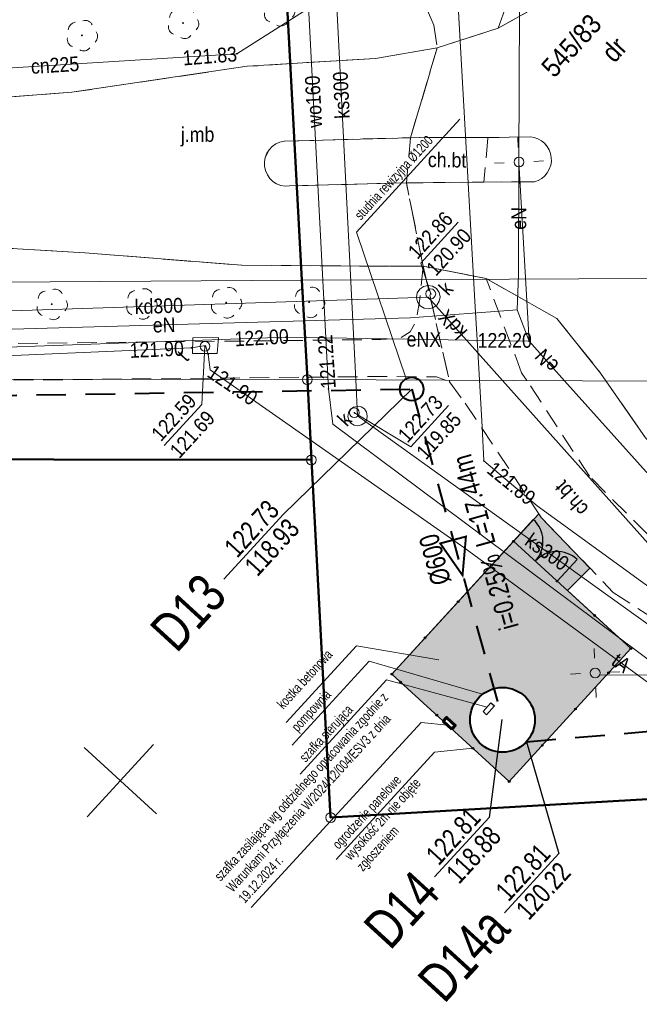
# Model space of a CAD drawing. Header units: metres. Extents: x 0 to 6446955, y 0 to 5658558.
# Tile 16 of 188: x 6441824 to 6441856, y 5653963 to 5654013. Entities that reach past the tile are written whole.
import ezdxf
from ezdxf.enums import TextEntityAlignment as Align

# ---------------------------------------------------------------- set-up
doc = ezdxf.new("R2010")
doc.units = ezdxf.units.M
doc.header["$MEASUREMENT"] = 0
for name, pattern in [('1.0_0.5', [1.5, 1, -0.5]), ('1.5_0.5', [2, 1.5, -0.5]), ('1.5_1.0', [2.5, 1.5, -1]), ('219-500', [0]), ('PRZER3-1', [4, 3, -1])]:
    doc.linetypes.add(name, pattern=pattern)
doc.layers.get('0').update_dxf_attribs({"color": 2, "linetype": 'CONTINUOUS', "lineweight": 5})
for name, color, linetype, lineweight in [('!kanalizacja deszczowa', 24, '1.5_1.0', 40), ('!kanalizacja tłoczna', 240, '1.5_1.0', 40), ('!kostka betonowa', 7, 'CONTINUOUS', 13), ('!lampa solarna', 1, 'CONTINUOUS', 40), ('!ogrodzenie pompowni', 7, 'CONTINUOUS', 30), ('!opisy', 24, 'CONTINUOUS', 18), ('!studnie', 24, 'CONTINUOUS', 40), ('!szafka sterownicza pompowni', 1, 'CONTINUOUS', 30), ('!szafka zasilająca pompowni', 1, 'CONTINUOUS', 30), ('z - kartowanie', 1, 'CONTINUOUS', 5), ('z - MPZT', 121, 'PRZER3-1', 18)]:
    doc.layers.add(name, color=color, linetype=linetype, lineweight=lineweight)
for name, color, linetype in [('202-punkt graniczny', 7, 'CONTINUOUS'), ('203-punkt graniczny', 7, 'CONTINUOUS'), ('209-oznaczenie konturu klasyfikacyjnego', 7, 'CONTINUOUS'), ('211-numer działki ewidencyjnej', 7, 'CONTINUOUS'), ('217-kontur klasyfikacyjny', 7, 'CONTINUOUS'), ('218-kontur użytku gruntowego', 7, 'CONTINUOUS'), ('219-działka ewidencyjna', 7, 'CONTINUOUS'), ('chodnik', 7, 'CONTINUOUS'), ('chodnik-Atr17', 7, 'CONTINUOUS'), ('jezdnia', 7, 'CONTINUOUS'), ('jezdnia-Atr17', 7, 'CONTINUOUS'), ('komora podziemna', 7, 'CONTINUOUS'), ('krawężnik', 7, 'CONTINUOUS'), ('latarnia', 7, 'CONTINUOUS'), ('Liczby', 24, 'CONTINUOUS'), ('Linie_odn', 24, 'CONTINUOUS'), ('Opis_PZ', 24, 'CONTINUOUS'), ('przewód ciepłowniczy', 7, 'CONTINUOUS'), ('przewód ciepłowniczy-Atr1', 7, 'CONTINUOUS'), ('przewód elektroenergetyczny podziemny', 7, 'CONTINUOUS'), ('przewód elektroenergetyczny podziemny-Atr1', 7, 'CONTINUOUS'), ('przewód gazowy', 7, 'CONTINUOUS'), ('przewód kanalizacyjny', 7, 'CONTINUOUS'), ('przewód kanalizacyjny-Atr1', 7, 'CONTINUOUS'), ('przewód telekomunikacyjny podziemny', 7, 'CONTINUOUS'), ('przewód telekomunikacyjny podziemny-Atr1', 7, 'CONTINUOUS'), ('przewód wodociągowy', 7, 'CONTINUOUS'), ('przewód wodociągowy-Atr1', 7, 'CONTINUOUS'), ('rzedna', 7, 'CONTINUOUS'), ('rzedna-Atr2', 7, 'CONTINUOUS'), ('rzedna-Atr3', 7, 'CONTINUOUS'), ('Teksty', 24, 'CONTINUOUS'), ('Wymiary', 7, 'CONTINUOUS'), ('właz do komory lub kanału - okrągły', 7, 'CONTINUOUS'), ('właz do komory lub kanału - okrągły-Atr17', 7, 'CONTINUOUS')]:
    doc.layers.add(name, color=color, linetype=linetype)
doc.styles.add('MapaZas', font='geodezja.shx', dxfattribs={"width": 0.9})
doc.styles.get("Standard").update_dxf_attribs({"font": 'Working1250', "width": 0.75})

# ---------------------------------------------------------------- blocks, each defined once
blk = doc.blocks.new('203')
at = {"linetype": 'Continuous', "lineweight": 0}
h = blk.add_hatch(color=0, dxfattribs=at)
edge = h.paths.add_edge_path()
edge.add_arc((0, 0), 0.045, 0, 360)
blk = doc.blocks.new('202')
at = {"color": 0, "linetype": 'Continuous', "lineweight": 0}
blk.add_circle((0, 0), 0.25, dxfattribs=at)
blk = doc.blocks.new('SM01')
at = {"color": 0, "linetype": 'Continuous', "lineweight": 13}
for p, q in [((-0.53, 0.531), (-0.883, 0.884)), ((0.531, 0.531), (0.884, 0.884)), ((-0.53, -0.53), (-0.883, -0.883)), ((0.531, -0.53), (0.884, -0.883))]:
    blk.add_line(p, q, dxfattribs=at)
blk.add_circle((0, 0), 0.25, dxfattribs=at)
blk = doc.blocks.new('PW01')
at = {"linetype": 'Continuous', "lineweight": 13}
h = blk.add_hatch(color=0, dxfattribs=at)
edge = h.paths.add_edge_path()
edge.add_arc((0, 0), 0.045, 0, 360)
blk = doc.blocks.new('US22')
at = {"color": 0, "linetype": 'Continuous', "lineweight": 13}
blk.add_circle((0, 0), 0.25, dxfattribs=at)
blk = doc.blocks.new('OP021')
at = {"linetype": 'Continuous', "lineweight": 13}
h = blk.add_hatch(color=0, dxfattribs=at)
edge = h.paths.add_edge_path()
edge.add_arc((0, 0), 0.05, 0, 360)
at = {"color": 0, "linetype": 'Continuous', "lineweight": 13}
for centre, start, end in [((0, 0.4), 49.272, 130.728), ((-0.38, 0.124), 121.308, 202.548), ((0.38, 0.124), 337.452, 58.692), ((-0.235, -0.324), 193.221, 274.871), ((0.235, -0.324), 265.129, 346.779)]:
    blk.add_arc(centre, 0.4, start, end, dxfattribs=at)

msp = doc.modelspace()

# ---------------------------------------------------------------- hatches: boundary and pattern name
at = {"layer": '!kostka betonowa', "transparency": 33554687}
h = msp.add_hatch(dxfattribs=at)
h.set_pattern_fill('BUTTERFLY', color=256, scale=0.2, angle=226.5223, style=0)
h.set_pattern_definition([(226.5222836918, (6262555.55639, -2915168.6417), (0.005635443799, -0.2120571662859), [0.1, -0.2]), (226.5222836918, (6262555.48946, -2915168.78495), (0.005635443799, -0.2120571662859), [0.1, -0.2]), (316.5222836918, (6262555.52198, -2915168.67798), (0.2120571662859, 0.005635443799), [0.2, -0.1]), (271.5222836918, (6262555.48758, -2915168.71426), (0.21205716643, 0.005635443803), [0.070710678, -0.141421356]), (1.5222836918, (6262555.55639, -2915168.6417), (-0.005635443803, 0.21205716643), [0.070710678, -0.141421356])])
h.paths.add_polyline_path([(6441855.076, 5653980.942), (6441848.88, 5653974.176), (6441842.909, 5653979.647), (6441850.383, 5653987.81), (6441850.523, 5653987.6), (6441852.986, 5653985.043), (6441851.844, 5653983.897)])
h.paths.add_polyline_path([(6441850.188, 5653977.316, -1), (6441846.888, 5653977.316, -1)], flags=16)
h.paths.add_polyline_path([(6441845.523, 5653977.255), (6441845.964, 5653976.848), (6441846.133, 5653977.032), (6441845.692, 5653977.438)], flags=16)

# ---------------------------------------------------------------- linework, layer by layer
at = {"layer": '!kanalizacja deszczowa'}
msp.add_lwpolyline([(6441527.254, 5653995.031), (6441540.913, 5653995.167), (6441591.686, 5653995.74), (6441636.096, 5653995.835), (6441645.348, 5653991.087), (6441715.14, 5653992.167), (6441784.831, 5653993.245), (6441843.919, 5653994.159), (6441848.538, 5653977.316)], dxfattribs=at)
at = {"layer": '!kanalizacja deszczowa', "linetype": 'ByBlock'}
msp.add_lwpolyline([(6441846.506, 5653984.678, 0.1, 0.1, 0), (6441846.68, 5653986.65, 0.1, 0.1, 0), (6441845.372, 5653986.301, 0.1, 0.1, 0)], format="xyseb", close=True, dxfattribs=at)
at = {"layer": '!kanalizacja tłoczna'}
msp.add_lwpolyline([(6441849.755, 5653976.201), (6441885.445, 5653979.24)], dxfattribs=at)
at = {"layer": '!kanalizacja tłoczna', "linetype": 'Continuous'}
msp.add_circle((6441848.538, 5653977.316), 1.65, dxfattribs=at)
msp.add_circle((6441848.538, 5653977.316), 1.65, dxfattribs=at)
at = {"layer": '!kostka betonowa'}
msp.add_lwpolyline([(6441848.88, 5653974.176), (6441855.076, 5653980.942), (6441851.844, 5653983.897), (6441852.986, 5653985.043), (6441850.523, 5653987.6), (6441850.383, 5653987.81), (6441842.909, 5653979.647), (6441848.88, 5653974.176)], dxfattribs=at)
at = {"layer": '!ogrodzenie pompowni', "color": 252}
msp.add_lwpolyline([(6441851.316, 5653984.386), (6441852.335, 5653985.487, 0.416307), (6441850.208, 5653985.397, 0.416307), (6441850.108, 5653987.524), (6441849.102, 5653986.411)], format="xyb", dxfattribs=at)
msp.add_lwpolyline([(6441855.076, 5653980.942), (6441848.88, 5653974.176), (6441842.909, 5653979.647), (6441849.102, 5653986.411)], close=True, dxfattribs=at)
at = {"layer": '!ogrodzenie pompowni'}
msp.add_circle((6441849.102, 5653986.411), 0.045, dxfattribs=at)
at = {"layer": '!ogrodzenie pompowni', "color": 252}
for centre in [(6441849.102, 5653986.411), (6441847.974, 5653985.179), (6441851.313, 5653984.383), (6441846.286, 5653983.335), (6441853.232, 5653982.63), (6441844.597, 5653981.491), (6441855.076, 5653980.942), (6441853.938, 5653979.712), (6441842.909, 5653979.647), (6441843.35, 5653979.243), (6441852.25, 5653977.868), (6441845.195, 5653977.555), (6441847.036, 5653975.865), (6441850.568, 5653976.019), (6441848.88, 5653974.176)]:
    msp.add_circle(centre, 0.045, dxfattribs=at)
at = {"layer": '!opisy', "color": 24}
for points in [[(6441846.372, 5654007.906), (6441841.105, 5654002.153), (6441843.63, 5653994.685)], [(6441860.029, 5653982.71), (6441857.197, 5653979.617), (6441853.477, 5653979.585)], [(6441837.53, 5653977.177), (6441841.102, 5653981.078), (6441845.296, 5653980.375)], [(6441837.832, 5653976.019), (6441841.762, 5653980.311), (6441847.53, 5653978.624)], [(6441838.24, 5653974.55), (6441842.643, 5653979.359), (6441847.756, 5653977.967)]]:
    msp.add_lwpolyline(points, dxfattribs=at)
at = {"layer": '!opisy', "color": 252}
for points in [[(6441835.743, 5653967.763), (6441844.396, 5653977.182), (6441845.741, 5653977.05)], [(6441840.081, 5653970.207), (6441845.084, 5653975.666), (6441847.03, 5653975.878)]]:
    msp.add_lwpolyline(points, dxfattribs=at)
at = {"layer": '!studnie'}
msp.add_circle((6441843.919, 5653994.159), 0.6, dxfattribs=at)
at = {"layer": '!szafka sterownicza pompowni'}
msp.add_lwpolyline([(6441847.549, 5653977.748), (6441847.954, 5653978.191), (6441848.138, 5653978.023), (6441847.734, 5653977.58)], close=True, dxfattribs=at)
at = {"layer": '!szafka zasilająca pompowni', "color": 252, "lineweight": 60}
msp.add_lwpolyline([(6441845.964, 5653976.848), (6441845.523, 5653977.255), (6441845.692, 5653977.438), (6441846.133, 5653977.032)], close=True, dxfattribs=at)
at = {"color": 0, "lineweight": 13}
for p, q in [((6441830.937, 5653972.532), (6441827.249, 5653975.909)), ((6441830.937, 5653972.532), (6441827.249, 5653975.909)), ((6441827.405, 5653972.376), (6441830.781, 5653976.064)), ((6441827.405, 5653972.376), (6441830.781, 5653976.064))]:
    msp.add_line(p, q, dxfattribs=at)
at = {"layer": '217-kontur klasyfikacyjny', "color": 0, "linetype": 'Continuous', "lineweight": 13, "flags": 128}
for points in [[(6441838.813, 5653990.553), (6441786.335, 5653990.619)], [(6441839.793, 5653972.342), (6441838.813, 5653990.553)], [(6441859.751, 5653973.497), (6441839.793, 5653972.342)]]:
    msp.add_lwpolyline(points, dxfattribs=at)
at = {"layer": '218-kontur użytku gruntowego', "color": 0, "linetype": 'Continuous', "lineweight": 13, "flags": 128}
for points in [[(6441838.813, 5653990.553), (6441786.335, 5653990.619)], [(6441786.335, 5653990.619), (6441838.813, 5653990.553)], [(6441839.793, 5653972.342), (6441838.813, 5653990.553)], [(6441838.813, 5653990.553), (6441839.793, 5653972.342)], [(6441859.751, 5653973.497), (6441839.793, 5653972.342)], [(6441839.793, 5653972.342), (6441859.751, 5653973.497)]]:
    msp.add_lwpolyline(points, dxfattribs=at)
at = {"layer": '219-działka ewidencyjna', "color": 0, "linetype": '219-500', "lineweight": 13, "flags": 128}
for points in [[(6441838.325, 5653999.704), (6441837.233, 5654020.324)], [(6441838.325, 5653999.704), (6441855.946, 5653999.787)], [(6441725.536, 5653998.954), (6441838.325, 5653999.704)], [(6441838.612, 5653994.642), (6441786.277, 5653994.672)], [(6441838.612, 5653994.642), (6441838.813, 5653990.553)], [(6441856.105, 5653994.57), (6441838.612, 5653994.642)], [(6441838.813, 5653990.553), (6441786.335, 5653990.619)], [(6441838.813, 5653990.553), (6441839.793, 5653972.342)], [(6441859.751, 5653973.497), (6441839.793, 5653972.342)]]:
    msp.add_lwpolyline(points, dxfattribs=at)
at = {"layer": 'chodnik', "color": 0, "linetype": '1.0_0.5', "lineweight": 13}
for p, q in [((6441844.501, 5654000.422), (6441845.851, 5653994.522)), ((6441847.714, 5653999.785), (6441844.501, 5654000.422)), ((6441849.511, 5653994.995), (6441847.714, 5653999.785)), ((6441849.776, 5653994.603), (6441849.511, 5653994.995)), ((6441845.851, 5653994.522), (6441846.642, 5653993.446)), ((6441852.964, 5653989.718), (6441849.776, 5653994.603)), ((6441846.642, 5653993.446), (6441850.523, 5653987.6)), ((6441856.976, 5653985.719), (6441852.964, 5653989.718)), ((6441850.523, 5653987.6), (6441854.18, 5653983.805)), ((6441854.18, 5653983.805), (6441859.85, 5653980.091))]:
    msp.add_line(p, q, dxfattribs=at)
msp.add_lwpolyline([(6441844.666, 5654013.559), (6441845.044, 5654012.684), (6441845.215, 5654011.538), (6441848.327, 5654012.538), (6441849.991, 5654017.361)], dxfattribs=at)
at = {"layer": 'chodnik', "color": 0, "linetype": '1.0_0.5', "lineweight": 13, "flags": 128}
for points in [[(6441843.859, 5654006.962), (6441843.649, 5654004.66), (6441847.59, 5654004.699), (6441847.794, 5654006.966)], [(6441844.501, 5654000.422), (6441844.318, 5653998.623), (6441844.156, 5653997.646), (6441843.835, 5653997.073), (6441843.339, 5653996.754), (6441842.351, 5653996.682), (6441817.173, 5653996.415), (6441774.516, 5653996.058), (6441754.98, 5653995.912), (6441747.566, 5653995.841), (6441737.143, 5653995.771), (6441727.301, 5653995.698), (6441707.12, 5653995.559), (6441701.397, 5653995.498), (6441701.565, 5653993.609), (6441707.154, 5653993.671), (6441727.425, 5653993.835), (6441737.148, 5653993.881), (6441747.627, 5653993.968), (6441755.225, 5653994.048), (6441774.572, 5653994.149), (6441817.213, 5653994.549), (6441842.378, 5653994.801), (6441845.181, 5653994.783), (6441845.851, 5653994.522)]]:
    msp.add_lwpolyline(points, close=True, dxfattribs=at)
at = {"layer": 'jezdnia', "color": 0, "linetype": '1.5_0.5', "lineweight": 13, "flags": 128}
msp.add_lwpolyline([(6441880.987, 5654030.497), (6441876.197, 5654030.286), (6441876.202, 5654029.047), (6441875.609, 5654028.221), (6441874.781, 5654028.043), (6441872.054, 5654028.1), (6441870.968, 5654027.847), (6441869.911, 5654027.907), (6441868.152, 5654028.459), (6441867.2, 5654029.507), (6441862.36, 5654029.004), (6441861.481, 5654026.459), (6441860.075, 5654024.302), (6441858.068, 5654021.992), (6441855.261, 5654018.704), (6441852.428, 5654015.536), (6441850.503, 5654013.759), (6441848.327, 5654012.538), (6441845.215, 5654011.538), (6441843.859, 5654006.962), (6441847.794, 5654006.966), (6441849.958, 5654007.004), (6441850.151, 5654006.963), (6441850.345, 5654006.908), (6441850.519, 5654006.803), (6441850.674, 5654006.675), (6441850.815, 5654006.518), (6441850.915, 5654006.346), (6441850.98, 5654006.15), (6441851.024, 5654005.947), (6441851.026, 5654005.742), (6441850.992, 5654005.556), (6441850.916, 5654005.355), (6441850.818, 5654005.174), (6441850.69, 5654005.019), (6441850.54, 5654004.885), (6441850.361, 5654004.778), (6441850.172, 5654004.72), (6441847.59, 5654004.699), (6441843.649, 5654004.66), (6441844.501, 5654000.422), (6441847.714, 5653999.785), (6441851.307, 5653997.756), (6441853.532, 5653994.974), (6441853.797, 5653994.582), (6441855.822, 5653991.67), (6441859.386, 5653988.217), (6441862.353, 5653985.446), (6441865.246, 5653981.32), (6441870.11, 5653982.249), (6441870.665, 5653983.462), (6441871.157, 5653989.167), (6441870.908, 5653989.192), (6441870.651, 5653989.237), (6441870.395, 5653989.268), (6441870.138, 5653989.314), (6441869.896, 5653989.36), (6441869.638, 5653989.419), (6441869.388, 5653989.472), (6441869.145, 5653989.532), (6441868.895, 5653989.584), (6441868.651, 5653989.659), (6441868.4, 5653989.725), (6441868.163, 5653989.807), (6441867.912, 5653989.874), (6441867.675, 5653989.955), (6441867.431, 5653990.044), (6441867.186, 5653990.132), (6441866.956, 5653990.221), (6441866.718, 5653990.317), (6441866.48, 5653990.412), (6441866.249, 5653990.515), (6441866.011, 5653990.625), (6441865.786, 5653990.736), (6441865.548, 5653990.846), (6441865.331, 5653990.963), (6441865.099, 5653991.081), (6441864.881, 5653991.198), (6441864.656, 5653991.323), (6441864.424, 5653991.454), (6441864.213, 5653991.594), (6441863.995, 5653991.726), (6441863.564, 5653992.011), (6441863.36, 5653992.158), (6441863.148, 5653992.297), (6441862.951, 5653992.451), (6441862.745, 5653992.612), (6441862.547, 5653992.766), (6441862.342, 5653992.927), (6441862.151, 5653993.088), (6441861.952, 5653993.256), (6441861.761, 5653993.418), (6441861.576, 5653993.601), (6441861.392, 5653993.77), (6441861.207, 5653993.953), (6441861.029, 5653994.129), (6441860.851, 5653994.319), (6441860.666, 5653994.502), (6441860.629, 5653994.55), (6441860.577, 5653994.597), (6441860.539, 5653994.659), (6441860.487, 5653994.707), (6441860.442, 5653994.761), (6441860.391, 5653994.809), (6441860.301, 5653994.918), (6441860.249, 5653994.965), (6441860.204, 5653995.02), (6441860.166, 5653995.082), (6441860.129, 5653995.13), (6441860.077, 5653995.177), (6441860.032, 5653995.232), (6441859.943, 5653995.341), (6441859.785, 5653995.539), (6441859.628, 5653995.737), (6441859.477, 5653995.943), (6441859.32, 5653996.142), (6441859.169, 5653996.347), (6441859.025, 5653996.56), (6441858.745, 5653996.98), (6441858.608, 5653997.2), (6441858.478, 5653997.414), (6441858.348, 5653997.628), (6441858.225, 5653997.863), (6441858.095, 5653998.076), (6441857.972, 5653998.298), (6441857.87, 5653998.527), (6441857.754, 5653998.755), (6441857.644, 5653998.991), (6441857.535, 5653999.213), (6441857.433, 5653999.456), (6441857.345, 5653999.685), (6441857.243, 5653999.915), (6441857.154, 5654000.158), (6441857.059, 5654000.395), (6441856.984, 5654000.639), (6441856.903, 5654000.876), (6441856.822, 5654001.113), (6441856.754, 5654001.365), (6441856.679, 5654001.61), (6441856.619, 5654001.855), (6441856.559, 5654002.1), (6441856.498, 5654002.345), (6441856.445, 5654002.597), (6441856.391, 5654002.85), (6441856.345, 5654003.095), (6441856.306, 5654003.349), (6441856.259, 5654003.594), (6441856.234, 5654003.848), (6441856.195, 5654004.101), (6441856.169, 5654004.355), (6441856.144, 5654004.608), (6441856.126, 5654004.855), (6441856.107, 5654005.116), (6441856.096, 5654005.371), (6441856.092, 5654005.618), (6441856.081, 5654005.873), (6441856.084, 5654006.128), (6441856.087, 5654006.382), (6441856.09, 5654006.637), (6441856.1, 5654006.886), (6441856.124, 5654007.148), (6441856.134, 5654007.397), (6441856.19, 5654007.902), (6441856.214, 5654008.165), (6441856.253, 5654008.4), (6441856.284, 5654008.656), (6441856.329, 5654008.913), (6441856.375, 5654009.156), (6441856.428, 5654009.406), (6441856.481, 5654009.642), (6441856.541, 5654009.899), (6441856.594, 5654010.149), (6441856.661, 5654010.386), (6441856.728, 5654010.636), (6441856.809, 5654010.873), (6441856.884, 5654011.117), (6441856.958, 5654011.361), (6441857.039, 5654011.598), (6441857.121, 5654011.836), (6441857.21, 5654012.066), (6441857.312, 5654012.311), (6441857.408, 5654012.549), (6441857.504, 5654012.773), (6441857.6, 5654013.01), (6441857.71, 5654013.235), (6441857.821, 5654013.459), (6441857.938, 5654013.691), (6441858.055, 5654013.922), (6441858.173, 5654014.14), (6441858.298, 5654014.365), (6441858.415, 5654014.582), (6441858.555, 5654014.794), (6441858.819, 5654015.23), (6441858.958, 5654015.441), (6441859.098, 5654015.639), (6441859.251, 5654015.865), (6441859.405, 5654016.063), (6441859.552, 5654016.267), (6441859.698, 5654016.472), (6441859.86, 5654016.663), (6441860.014, 5654016.861), (6441860.182, 5654017.059), (6441860.343, 5654017.251), (6441860.512, 5654017.435), (6441860.688, 5654017.627), (6441860.864, 5654017.804), (6441861.033, 5654017.989), (6441861.209, 5654018.166), (6441861.392, 5654018.351), (6441861.576, 5654018.522), (6441861.767, 5654018.686), (6441861.95, 5654018.857), (6441862.148, 5654019.029), (6441862.339, 5654019.193), (6441862.537, 5654019.35), (6441862.729, 5654019.5), (6441862.934, 5654019.651), (6441863.133, 5654019.808), (6441863.346, 5654019.952), (6441863.551, 5654020.103), (6441863.758, 5654020.239), (6441863.971, 5654020.383), (6441864.184, 5654020.527), (6441864.405, 5654020.65), (6441864.619, 5654020.78), (6441864.84, 5654020.903), (6441865.061, 5654021.026), (6441865.289, 5654021.142), (6441865.518, 5654021.258), (6441865.732, 5654021.374), (6441865.975, 5654021.476), (6441866.19, 5654021.578), (6441866.433, 5654021.681), (6441866.663, 5654021.783), (6441866.906, 5654021.871), (6441867.135, 5654021.973), (6441867.373, 5654022.055), (6441867.61, 5654022.136), (6441867.847, 5654022.217), (6441868.098, 5654022.299), (6441868.342, 5654022.373), (6441868.573, 5654022.433), (6441868.825, 5654022.501), (6441869.063, 5654022.568), (6441869.315, 5654022.636), (6441869.56, 5654022.682), (6441869.806, 5654022.728), (6441870.066, 5654022.775), (6441870.311, 5654022.821), (6441870.55, 5654022.86), (6441870.811, 5654022.893), (6441871.064, 5654022.932), (6441871.303, 5654022.957), (6441871.571, 5654022.983), (6441871.811, 5654023.007), (6441872.072, 5654023.026), (6441872.326, 5654023.037), (6441872.581, 5654023.048), (6441872.827, 5654023.066), (6441873.083, 5654023.049), (6441873.337, 5654023.061), (6441873.592, 5654023.058), (6441873.841, 5654023.033), (6441874.096, 5654023.03), (6441874.6, 5654022.989), (6441874.856, 5654022.972), (6441875.098, 5654022.94), (6441875.354, 5654022.909), (6441875.61, 5654022.878), (6441875.853, 5654022.832), (6441876.102, 5654022.793), (6441876.352, 5654022.755), (6441876.609, 5654022.695), (6441876.852, 5654022.649), (6441877.095, 5654022.589), (6441877.339, 5654022.529), (6441877.589, 5654022.462), (6441877.833, 5654022.388), (6441878.076, 5654022.328), (6441878.314, 5654022.246), (6441878.558, 5654022.172), (6441878.802, 5654022.084), (6441879.032, 5654021.995), (6441879.277, 5654021.907)], close=True, dxfattribs=at)
at = {"layer": 'jezdnia', "color": 0, "linetype": '1.5_0.5', "lineweight": 13}
msp.add_lwpolyline([(6441818.146, 5654001.639), (6441827.286, 5654001.093), (6441835.269, 5654000.468), (6441842.824, 5654000.412), (6441844.501, 5654000.422), (6441843.649, 5654004.66), (6441837.703, 5654004.504), (6441837.477, 5654004.494), (6441837.256, 5654004.534), (6441837.047, 5654004.617), (6441836.858, 5654004.736), (6441836.696, 5654004.884), (6441836.574, 5654005.077), (6441836.48, 5654005.285), (6441836.428, 5654005.509), (6441836.425, 5654005.729), (6441836.465, 5654005.95), (6441836.667, 5654006.348), (6441836.822, 5654006.518), (6441837.007, 5654006.646), (6441837.216, 5654006.726), (6441837.433, 5654006.785), (6441843.859, 5654006.962), (6441845.215, 5654011.538), (6441842.075, 5654010.996), (6441835.538, 5654010.595), (6441826.629, 5654009.275), (6441818.107, 5654008.631)], dxfattribs=at)
at = {"layer": 'komora podziemna', "color": 0, "linetype": 'Continuous', "lineweight": 13, "flags": 128}
for points in [[(6441845.174, 5653999.277), (6441845.31, 5653999.085), (6441845.363, 5653998.86), (6441845.316, 5653998.632), (6441845.198, 5653998.428), (6441844.998, 5653998.299), (6441844.781, 5653998.254), (6441844.553, 5653998.287), (6441844.349, 5653998.405), (6441844.22, 5653998.605), (6441844.168, 5653998.829), (6441844.2, 5653999.057), (6441844.326, 5653999.254), (6441844.518, 5653999.389), (6441844.75, 5653999.435), (6441844.978, 5653999.403)], [(6441832.778, 5653996.77), (6441834.08, 5653996.785), (6441834.016, 5653995.975), (6441832.771, 5653995.977)], [(6441841.342, 5653993.255), (6441841.509, 5653993.156), (6441841.615, 5653992.991), (6441841.659, 5653992.801), (6441841.632, 5653992.609), (6441841.526, 5653992.449), (6441841.368, 5653992.336), (6441841.179, 5653992.292), (6441840.986, 5653992.319), (6441840.826, 5653992.425), (6441840.713, 5653992.583), (6441840.669, 5653992.772), (6441840.696, 5653992.964), (6441840.802, 5653993.139), (6441840.96, 5653993.238), (6441841.149, 5653993.281)]]:
    msp.add_lwpolyline(points, close=True, dxfattribs=at)
at = {"layer": 'krawężnik', "color": 0, "linetype": 'Continuous', "lineweight": 13, "flags": 128}
for points in [[(6441862.655, 5654032.91), (6441862.724, 5654030.704), (6441862.36, 5654029.004), (6441861.481, 5654026.459), (6441860.075, 5654024.302), (6441858.068, 5654021.992), (6441855.261, 5654018.704), (6441852.428, 5654015.536), (6441850.503, 5654013.759), (6441848.327, 5654012.538), (6441845.215, 5654011.538), (6441842.075, 5654010.996), (6441835.538, 5654010.595), (6441826.629, 5654009.275), (6441818.107, 5654008.631)], [(6441837.703, 5654004.504), (6441837.477, 5654004.494), (6441837.256, 5654004.534), (6441837.047, 5654004.617), (6441836.858, 5654004.736), (6441836.696, 5654004.884), (6441836.574, 5654005.077), (6441836.48, 5654005.285), (6441836.428, 5654005.509), (6441836.425, 5654005.729), (6441836.465, 5654005.95), (6441836.54, 5654006.165), (6441836.667, 5654006.348), (6441836.822, 5654006.518), (6441837.007, 5654006.646), (6441837.216, 5654006.726), (6441837.433, 5654006.785)], [(6441849.958, 5654007.004), (6441847.794, 5654006.966), (6441843.859, 5654006.962), (6441837.461, 5654006.786)], [(6441849.958, 5654007.004), (6441850.151, 5654006.963), (6441850.345, 5654006.908), (6441850.519, 5654006.803), (6441850.674, 5654006.675), (6441850.815, 5654006.518), (6441850.915, 5654006.346), (6441850.98, 5654006.15), (6441851.024, 5654005.947), (6441851.026, 5654005.742), (6441850.992, 5654005.556), (6441850.916, 5654005.355), (6441850.818, 5654005.174), (6441850.69, 5654005.019), (6441850.54, 5654004.885), (6441850.361, 5654004.778), (6441850.172, 5654004.72)], [(6441837.703, 5654004.504), (6441843.649, 5654004.66), (6441847.59, 5654004.699), (6441850.172, 5654004.72)], [(6441635.32, 5654000.26), (6441636.639, 5654000.219), (6441673.495, 5654000.491), (6441674.104, 5654000.503), (6441721.212, 5654000.88), (6441730.065, 5654000.909), (6441743.403, 5654000.994), (6441766.681, 5654001.184), (6441767.27, 5654001.146), (6441817.515, 5654001.661), (6441818.146, 5654001.639), (6441827.286, 5654001.093)], [(6441827.286, 5654001.093), (6441835.269, 5654000.468), (6441842.824, 5654000.412), (6441844.501, 5654000.422)], [(6441844.501, 5654000.422), (6441847.714, 5653999.785), (6441851.307, 5653997.756), (6441853.532, 5653994.974), (6441853.797, 5653994.582)]]:
    msp.add_lwpolyline(points, dxfattribs=at)
at = {"layer": 'krawężnik', "color": 0, "linetype": 'Continuous', "lineweight": 13}
msp.add_lwpolyline([(6441853.797, 5653994.582), (6441855.822, 5653991.67), (6441859.386, 5653988.217), (6441862.353, 5653985.446), (6441865.246, 5653981.32), (6441865.968, 5653978.421), (6441866.249, 5653976.388), (6441866.815, 5653966.433), (6441868.523, 5653935.203), (6441868.705, 5653931.905)], dxfattribs=at)
at = {"layer": 'Linie_odn'}
for points in [[(6441843.919, 5653994.159), (6441837.392, 5653987.791), (6441834.353, 5653984.472)], [(6441848.512, 5653977.339), (6441847.853, 5653972.351), (6441845.084, 5653969.327)], [(6441849.755, 5653976.201), (6441851.405, 5653970.512), (6441848.636, 5653967.488)]]:
    msp.add_lwpolyline(points, dxfattribs=at)
at = {"layer": 'przewód ciepłowniczy', "color": 0, "linetype": 'Continuous', "lineweight": 13, "flags": 128}
msp.add_lwpolyline([(6441752.762, 5654008.994), (6441784.001, 5654009.053), (6441812.511, 5654009.863), (6441812.28, 5654013.343), (6441816.346, 5654013.578), (6441816.514, 5654010.075), (6441835.022, 5654011.23), (6441861.585, 5654028.113), (6441879.022, 5654027.211), (6441896.023, 5654015.156)], dxfattribs=at)
at = {"layer": 'przewód elektroenergetyczny podziemny', "color": 0, "linetype": 'Continuous', "lineweight": 13, "flags": 128}
for points in [[(6441849.378, 5654005.719), (6441849.397, 5654013.647), (6441855.771, 5654021.275), (6441860.153, 5654025.913), (6441862.035, 5654027.05), (6441867.397, 5654028.893), (6441870.735, 5654029.267)], [(6441849.378, 5654005.719), (6441849.893, 5653996.597), (6441837.526, 5653996.802), (6441818.608, 5653996.132)], [(6441849.285, 5653998.198), (6441849.362, 5653999.971), (6441849.378, 5654005.719)], [(6441849.285, 5653998.198), (6441843.839, 5653997.788), (6441818.8, 5653997.067), (6441818.666, 5654000.431), (6441818.381, 5654000.8)], [(6441851.687, 5653994.588), (6441849.893, 5653996.597), (6441849.285, 5653998.198)], [(6441874.551, 5653981.843), (6441865.21, 5653981.976), (6441855.848, 5653989.951), (6441851.687, 5653994.588)]]:
    msp.add_lwpolyline(points, dxfattribs=at)
at = {"layer": 'przewód gazowy', "color": 0, "linetype": 'Continuous', "lineweight": 13}
for p, q in [((6441847.362, 5653994.617), (6441847.502, 5653992.238)), ((6441847.502, 5653992.238), (6441847.585, 5653990.507)), ((6441847.585, 5653990.507), (6441850.312, 5653988.214)), ((6441850.312, 5653988.214), (6441859.014, 5653981.873))]:
    msp.add_line(p, q, dxfattribs=at)
msp.add_lwpolyline([(6441858.424, 5654071.913), (6441859.354, 5654050.643), (6441858.776, 5654034.997), (6441845.83, 5654021.672), (6441846.343, 5654012.769), (6441847.128, 5653998.641), (6441847.295, 5653995.803), (6441847.362, 5653994.617)], dxfattribs=at)
at = {"layer": 'przewód kanalizacyjny', "color": 0, "linetype": 'Continuous', "lineweight": 13, "flags": 128}
for points in [[(6441841.075, 5653994.637), (6441839.892, 5654017.97)], [(6441844.762, 5653998.841), (6441817.346, 5653997.938)], [(6441848.544, 5653994.605), (6441844.762, 5653998.841)], [(6441841.164, 5653992.794), (6441841.075, 5653994.637)], [(6441865.498, 5653975.597), (6441848.544, 5653994.605)], [(6441860.453, 5653978.943), (6441841.164, 5653992.794)]]:
    msp.add_lwpolyline(points, dxfattribs=at)
at = {"layer": 'przewód telekomunikacyjny podziemny', "color": 0, "linetype": 'Continuous', "lineweight": 13, "flags": 128}
for points in [[(6441784.251, 5653994.859), (6441784.829, 5653994.75), (6441817.322, 5653995.601), (6441832.716, 5653996.258), (6441833.419, 5653996.374)], [(6441833.419, 5653996.374), (6441833.566, 5653995.927), (6441833.657, 5653995.138), (6441846.569, 5653986.095), (6441862.609, 5653974.338), (6441863.685, 5653974.329), (6441864.132, 5653974.299)]]:
    msp.add_lwpolyline(points, dxfattribs=at)
at = {"layer": 'przewód wodociągowy', "color": 0, "linetype": 'Continuous', "lineweight": 13}
for p, q in [((6441839.901, 5653992.377), (6441839.687, 5653994.173)), ((6441863.043, 5653975.079), (6441839.901, 5653992.377))]:
    msp.add_line(p, q, dxfattribs=at)
at = {"layer": 'przewód wodociągowy', "color": 0, "linetype": 'Continuous', "lineweight": 13, "flags": 128}
msp.add_lwpolyline([(6441839.687, 5653994.173), (6441838.438, 5654018.204), (6441838.363, 5654018.448)], dxfattribs=at)
at = {"layer": 'rzedna-Atr2', "color": 0, "lineweight": 13, "flags": 128}
for points in [[(6441844.889, 5653999.009), (6441844.381, 5654000.573), (6441846.287, 5654002.654)], [(6441833.399, 5653996.337), (6441833.232, 5653993.372), (6441831.327, 5653991.29)], [(6441841.001, 5653992.956), (6441843.873, 5653991.221), (6441845.8, 5653993.326)]]:
    msp.add_lwpolyline(points, dxfattribs=at)
at = {"layer": 'z - MPZT', "color": 0, "linetype": 'Continuous', "lineweight": 50}
for points in [[(6441838.813, 5653990.553), (6441838.612, 5653994.642), (6441838.325, 5653999.704), (6441837.233, 5654020.324)], [(6441860.896, 5653952.911), (6441859.751, 5653973.497), (6441839.793, 5653972.342), (6441838.813, 5653990.553), (6441786.335, 5653990.619), (6441747.632, 5653989.99), (6441727.603, 5653989.794), (6441636.039, 5653988.592), (6441636.01, 5653991.359), (6441621.429, 5653991.204), (6441612.894, 5653991.182), (6441581.833, 5653991.895), (6441564.38, 5653991.862), (6441551.901, 5653992.049), (6441527.109, 5653991.929)]]:
    msp.add_lwpolyline(points, dxfattribs=at)

# ---------------------------------------------------------------- block references
at = {"layer": '!lampa solarna', "rotation": 47.52228369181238}
msp.add_blockref('SM01', (6441853.257, 5653979.704), dxfattribs=at)
at = {"layer": '202-punkt graniczny', "color": 0, "linetype": 'Continuous', "lineweight": 13, "rotation": 47.52228373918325}
for p in [(6441838.612, 5653994.642), (6441838.813, 5653990.553), (6441839.793, 5653972.342)]:
    msp.add_blockref('202', p, dxfattribs=at)
at = {"layer": '203-punkt graniczny', "color": 0, "linetype": 'Continuous', "lineweight": 13, "rotation": 47.52228373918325}
msp.add_blockref('203', (6441838.325, 5653999.704), dxfattribs=at)
at = {"layer": 'latarnia', "color": 0, "linetype": 'Continuous', "lineweight": 13, "rotation": 47.52228373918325}
msp.add_blockref('SM01', (6441849.378, 5654005.719), dxfattribs=at)
at = {"layer": 'rzedna', "color": 0, "linetype": 'Continuous', "lineweight": 13, "rotation": 47.52228373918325}
for p in [(6441835.022, 5654011.23), (6441844.889, 5653999.009), (6441837.526, 5653996.802), (6441832.716, 5653996.258), (6441833.399, 5653996.337), (6441849.893, 5653996.597), (6441833.566, 5653995.927), (6441839.687, 5653994.173), (6441841.001, 5653992.956), (6441847.585, 5653990.507)]:
    msp.add_blockref('PW01', p, dxfattribs=at)
at = {"layer": 'właz do komory lub kanału - okrągły', "color": 0, "linetype": 'Continuous', "lineweight": 13, "rotation": 47.52228373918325}
for p in [(6441844.889, 5653999.009), (6441833.399, 5653996.337), (6441841.001, 5653992.956)]:
    msp.add_blockref('US22', p, dxfattribs=at)
at = {"layer": 'z - kartowanie', "color": 0, "linetype": 'Continuous', "lineweight": 13, "rotation": 47.52228373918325}
for p in [(6441837.176, 5654013.434), (6441832.284, 5654012.801), (6441827.138, 5654012.171), (6441825.603, 5653998.485), (6441830.168, 5653998.51), (6441834.476, 5653998.565), (6441838.7, 5653998.588)]:
    msp.add_blockref('OP021', p, dxfattribs=at)

# ---------------------------------------------------------------- texts
at = {"layer": '!opisy', "color": 24, "char_height": 0.5, "width": 7.1, "attachment_point": 1, "rotation": 47.5223}
for s, insert in [('studnia rewizyjna %%C1200', (6441840.963, 5654003.068)), ('kostka betonowa', (6441837.019, 5653978.166)), ('pompownia', (6441837.748, 5653977.01)), ('szafka sterująca', (6441838.151, 5653975.459))]:
    msp.add_mtext(s, dxfattribs=dict(at, insert=insert))
at = {"layer": '!opisy', "color": 252, "char_height": 0.5, "attachment_point": 1, "rotation": 47.5223}
for s, insert, width in [('szafka zasilająca wg oddzielnego opracowania zgodnie z Warunkami Przyłączenia W/2024/12/004/ESV3 z dnia 19.12.2024 r.', (6441833.826, 5653969.408), 13.58944), ('ogrodzenie panelowe       wysokość 2m nie objęte zgłoszeniem', (6441839.836, 5653971.033), 7.1)]:
    msp.add_mtext(s, dxfattribs=dict(at, insert=insert, width=width))
at = {"layer": '209-oznaczenie konturu klasyfikacyjnego', "color": 0, "linetype": 'Continuous', "lineweight": 13, "style": 'MapaZas', "width": 0.9}
msp.add_text('dr', height=1, rotation=47.5223, dxfattribs=at).set_placement((6441853.494, 5654011.393), align=Align.TOP_LEFT)
at = {"layer": '211-numer działki ewidencyjnej', "color": 0, "linetype": 'Continuous', "lineweight": 13, "style": 'MapaZas', "width": 0.9}
msp.add_text('545/83', height=1, rotation=47.5223, dxfattribs=at).set_placement((6441851.171, 5654009.959))
at = {"layer": 'chodnik-Atr17', "color": 0, "lineweight": 13, "style": 'MapaZas', "width": 0.9}
for rotation, p in [(359.1393, (6441845.721, 5654005.827)), (130.7213, (6441852.043, 5653988.594))]:
    msp.add_text('ch.bt', height=0.75, rotation=rotation, dxfattribs=at).set_placement(p, align=Align.MIDDLE_CENTER)
at = {"layer": 'jezdnia-Atr17', "color": 0, "lineweight": 13, "style": 'MapaZas', "width": 0.9}
msp.add_text('j.mb', height=0.75, rotation=0.4223, dxfattribs=at).set_placement((6441833.023, 5654007.122), align=Align.MIDDLE_CENTER)
at = {"layer": 'Liczby', "color": 24, "width": 0.8}
msp.add_text('L=17.44m', height=1, rotation=105.5223, dxfattribs=at).set_placement((6441848.202, 5653986.306))
msp.add_text('i=0.25%', height=1, rotation=105.5223, dxfattribs=at).set_placement((6441848.336, 5653985.824), align=Align.RIGHT)
at = {"layer": 'Opis_PZ', "width": 0.8}
for s, p in [('D13', (6441834.605, 5653983.563)), ('D14', (6441845.471, 5653968.43)), ('D14a', (6441849.024, 5653966.591))]:
    msp.add_text(s, height=2, rotation=47.5223, dxfattribs=at).set_placement(p, align=Align.RIGHT)
at = {"layer": 'przewód ciepłowniczy-Atr1', "color": 0, "lineweight": 13, "style": 'MapaZas', "width": 0.9}
msp.add_text('cn225', height=0.75, rotation=3.5703, dxfattribs=at).set_placement((6441825.768, 5654010.66), align=Align.MIDDLE_CENTER)
at = {"layer": 'przewód elektroenergetyczny podziemny-Atr1', "color": 0, "lineweight": 13, "style": 'MapaZas', "width": 0.9}
for s, rotation, p in [('eN', 89.8423, (6441849.37, 5654002.852)), ('eN', 1.6483, (6441831.319, 5653997.428)), ('eNX', 359.0523, (6441844.538, 5653996.687)), ('eN', 131.7693, (6441850.794, 5653995.596))]:
    msp.add_text(s, height=0.75, rotation=rotation, dxfattribs=at).set_placement(p, align=Align.MIDDLE_CENTER)
at = {"layer": 'przewód kanalizacyjny-Atr1', "color": 0, "lineweight": 13, "style": 'MapaZas', "width": 0.9}
for s, rotation, p in [('ks300', 92.9013, (6441840.338, 5654009.129)), ('kd300', 1.8873, (6441831.05, 5653998.393)), ('kdX', 131.7623, (6441846.005, 5653997.445)), ('ks300', 324.3173, (6441850.812, 5653985.872))]:
    msp.add_text(s, height=0.75, rotation=rotation, dxfattribs=at).set_placement(p, align=Align.MIDDLE_CENTER)
at = {"layer": 'przewód telekomunikacyjny podziemny-Atr1', "color": 0, "lineweight": 13, "style": 'MapaZas', "width": 0.9}
msp.add_text('tA', height=0.75, rotation=323.7563, dxfattribs=at).set_placement((6441854.585, 5653980.22), align=Align.MIDDLE_CENTER)
at = {"layer": 'przewód wodociągowy-Atr1', "color": 0, "lineweight": 13, "style": 'MapaZas', "width": 0.9}
msp.add_text('wo160', height=0.75, rotation=92.9723, dxfattribs=at).set_placement((6441838.923, 5654008.797), align=Align.MIDDLE_CENTER)
at = {"layer": 'rzedna-Atr2', "color": 0, "lineweight": 13, "style": 'MapaZas', "width": 0.9}
msp.add_text('121.83', height=0.75, rotation=4.5723, dxfattribs=at).set_placement((6441835.022, 5654011.23), align=Align.MIDDLE_RIGHT)
for s, p in [('122.86', (6441844.376, 5654000.577)), ('122.59', (6441831.321, 5653991.296)), ('122.73', (6441843.867, 5653991.227))]:
    msp.add_text(s, height=0.75, rotation=47.5223, dxfattribs=at).set_placement(p, align=Align.BOTTOM_LEFT)
for s, rotation, p in [('122.00', 3.0613, (6441834.904, 5653996.708)), ('121.22', 94.0223, (6441839.687, 5653994.173)), ('122.20', 0.0623, (6441847.273, 5653996.637)), ('121.90', 2.4433, (6441829.565, 5653996.119)), ('121.90', 326.0223, (6441833.657, 5653995.138))]:
    msp.add_text(s, height=0.75, rotation=rotation, dxfattribs=at).set_placement(p, align=Align.MIDDLE_LEFT)
msp.add_text('121.89', height=0.75, rotation=320.9073, dxfattribs=at).set_placement((6441847.688, 5653989.938))
at = {"layer": 'rzedna-Atr3', "color": 0, "lineweight": 13, "style": 'MapaZas', "width": 0.9}
for s, p in [('120.90', (6441845.316, 5653999.716)), ('121.69', (6441832.262, 5653990.434)), ('119.85', (6441844.808, 5653990.365))]:
    msp.add_text(s, height=0.75, rotation=47.5223, dxfattribs=at).set_placement(p, align=Align.BOTTOM_LEFT)
at = {"layer": 'Teksty', "width": 0.8}
for s, p in [('122.73', (6441837.244, 5653987.926)), ('118.93', (6441838.277, 5653986.981)), ('122.81', (6441847.503, 5653972.265)), ('118.88', (6441848.535, 5653971.319)), ('122.81', (6441851.055, 5653970.426)), ('120.22', (6441852.088, 5653969.48))]:
    msp.add_text(s, height=1, rotation=47.5223, dxfattribs=at).set_placement(p, align=Align.RIGHT)
at = {"layer": 'Wymiary', "color": 24, "width": 0.8}
msp.add_text('%%C600', height=1, rotation=105.5223, dxfattribs=at).set_placement((6441845.931, 5653984.346))
at = {"layer": 'właz do komory lub kanału - okrągły-Atr17', "color": 0, "lineweight": 13, "style": 'MapaZas', "width": 0.9}
for s, p in [('k', (6441845.78, 5653998.872)), ('t', (6441832.459, 5653995.503)), ('k', (6441840.623, 5653992.204))]:
    msp.add_text(s, height=0.75, rotation=47.5223, dxfattribs=at).set_placement(p)

doc.saveas('drawing.dxf')
